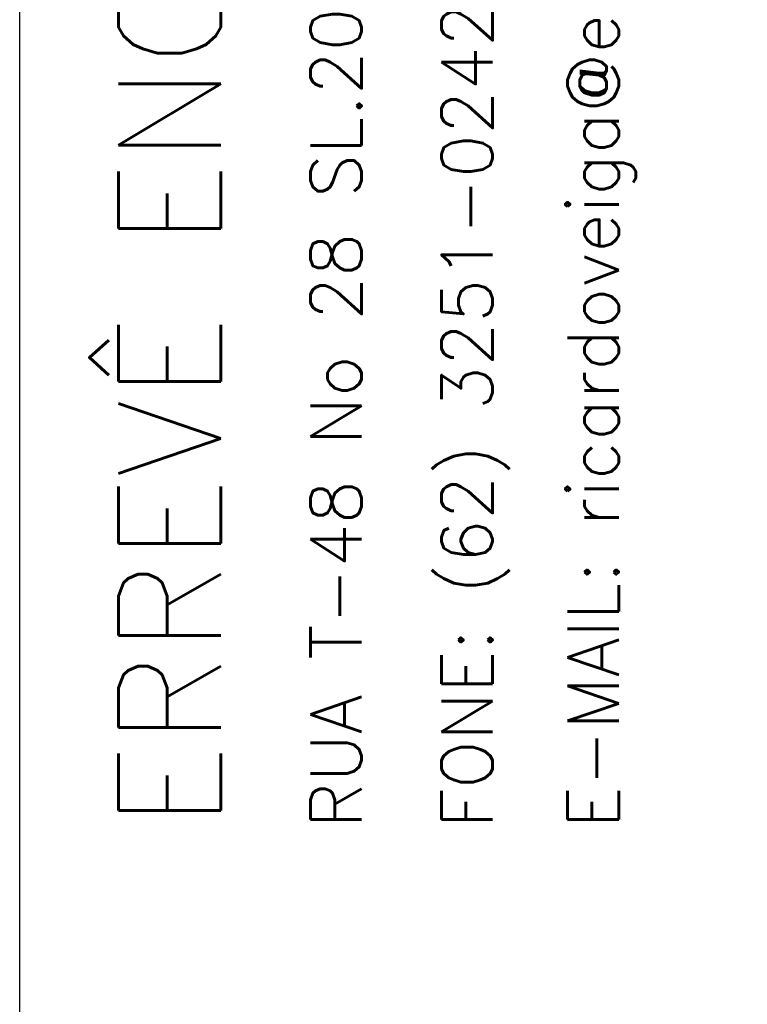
# Model space of a CAD drawing. Extents: x 0 to 116, y 0 to 59.
# Tile 12 of 20: x 99 to 101.14, y 2.91 to 5.8. Entities that reach past the tile are written whole.
import ezdxf

# ---------------------------------------------------------------- set-up
doc = ezdxf.new("R2010")
doc.units = 0
for name, color, linetype in [('1', 7, 'CONTINUOUS'), ('4', 4, 'CONTINUOUS'), ('8', 8, 'CONTINUOUS')]:
    doc.layers.add(name, color=color, linetype=linetype)
doc.styles.get("Standard").update_dxf_attribs({"font": 'ROMANS.SHX'})

msp = doc.modelspace()

# ---------------------------------------------------------------- linework, layer by layer
at = {"layer": '8', "linetype": 'CONTINUOUS'}
msp.add_lwpolyline([(99, 1), (99, 11.000112), (115, 11.000112)], dxfattribs=at)

# ---------------------------------------------------------------- texts
at = {"layer": '1', "linetype": 'CONTINUOUS'}
for s, rotation, p in [('RUA T-48 No 28 SL.201 ED.P.PERILLO, S.OESTE', -270, (100.004333, 3.425163)), ('FONE: (62) 3251-0242 / (62) 9980-9190', 90, (100.389006, 3.425133)), ('E-MAIL: ricardoveiga@erreve.eng.br', 90, (100.759447, 3.425133))]:
    msp.add_text(s, height=0.15, rotation=rotation, dxfattribs=at).set_placement(p)
at = {"layer": '4', "linetype": 'CONTINUOUS'}
msp.add_text('ERREVÊ ENGENHARIA LTDA', height=0.3, rotation=90, dxfattribs=at).set_placement((99.590362, 3.42547))

doc.saveas('drawing.dxf')
